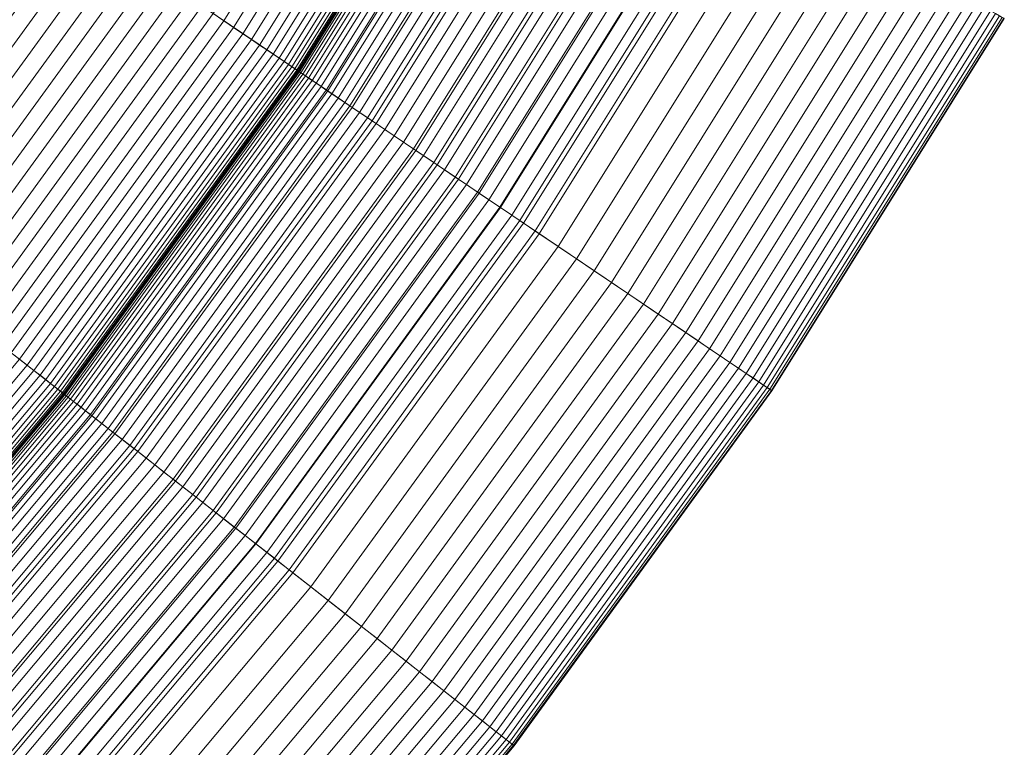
# Model space of a CAD drawing. Header units: millimetres. Extents: x -219 to 220, y -220 to 220.
# Tile 23 of 146: x 156 to 191, y -136 to -110. Entities that reach past the tile are written whole.
import ezdxf

# ---------------------------------------------------------------- set-up
doc = ezdxf.new("R2010")
doc.units = ezdxf.units.MM
doc.layers.add('LUCIDO_1', color=1, linetype='Continuous', lineweight=20, true_color=0xff0000)
doc.layers.add('Nessuna', color=7, linetype='Continuous', lineweight=9)

# ---------------------------------------------------------------- blocks, each defined once
blk = doc.blocks.new('Group-1')
at = {"layer": 'Nessuna', "color": 7, "linetype": 'Continuous', "lineweight": 9, "transparency": 33554687}
for points in [[(174.673, -100.662, -79.962), (167.229, -112.574, -79.962), (42.756, -28.616, -89.301), (44.646, -25.591, -89.301)], [(167.229, -112.574, -79.962), (158.973, -123.938, -79.962), (40.66, -31.501, -89.301), (42.756, -28.616, -89.301)], [(158.973, -123.938, -79.962), (149.944, -134.698, -79.962), (38.367, -34.234, -89.301), (40.66, -31.501, -89.301)], [(170.482, -98.243, -55.65), (163.218, -109.868, -55.65), (163.588, -110.118, -55.102), (170.869, -98.466, -55.102)], [(170.869, -98.466, -55.102), (163.588, -110.118, -55.102), (163.936, -110.353, -54.533), (171.233, -98.676, -54.533)], [(171.233, -98.676, -54.533), (163.936, -110.353, -54.533), (164.262, -110.573, -53.945), (171.573, -98.873, -53.945)], [(171.573, -98.873, -53.945), (164.262, -110.573, -53.945), (164.565, -110.777, -53.339), (171.889, -99.055, -53.339)], [(171.889, -99.055, -53.339), (164.565, -110.777, -53.339), (164.843, -110.965, -52.717), (172.18, -99.223, -52.717)], [(172.18, -99.223, -52.717), (164.843, -110.965, -52.717), (165.097, -111.136, -52.08), (172.445, -99.376, -52.08)], [(172.445, -99.376, -52.08), (165.097, -111.136, -52.08), (165.326, -111.29, -51.429), (172.684, -99.514, -51.429)], [(172.684, -99.514, -51.429), (165.326, -111.29, -51.429), (165.529, -111.427, -50.765), (172.896, -99.636, -50.765)], [(172.896, -99.636, -50.765), (165.529, -111.427, -50.765), (165.706, -111.546, -50.091), (173.081, -99.743, -50.091)], [(173.081, -99.743, -50.091), (165.706, -111.546, -50.091), (165.856, -111.648, -49.408), (173.238, -99.834, -49.408)], [(173.238, -99.834, -49.408), (165.856, -111.648, -49.408), (165.979, -111.731, -48.716), (173.367, -99.908, -48.716)], [(173.367, -99.908, -48.716), (165.979, -111.731, -48.716), (166.076, -111.796, -48.019), (173.468, -99.966, -48.019)], [(173.468, -99.966, -48.019), (166.076, -111.796, -48.019), (166.145, -111.842, -47.317), (173.54, -100.008, -47.317)], [(173.54, -100.008, -47.317), (166.145, -111.842, -47.317), (166.186, -111.87, -46.611), (173.583, -100.033, -46.611)], [(173.583, -100.033, -46.611), (166.186, -111.87, -46.611), (166.2, -111.88, -45.904), (173.597, -100.041, -45.904)], [(173.597, -100.041, -10), (166.2, -111.88, -10), (166.21, -111.886, -9.509), (173.608, -100.047, -9.509)], [(173.597, -100.041, -45.904), (166.2, -111.88, -45.904), (166.2, -111.88, -10), (173.597, -100.041, -10)], [(173.608, -100.047, -9.509), (166.21, -111.886, -9.509), (166.24, -111.907, -9.02), (173.639, -100.065, -9.02)], [(173.639, -100.065, -9.02), (166.24, -111.907, -9.02), (166.29, -111.94, -8.533), (173.691, -100.095, -8.533)], [(173.691, -100.095, -8.533), (166.29, -111.94, -8.533), (166.359, -111.987, -8.049), (173.764, -100.137, -8.049)], [(173.764, -100.137, -8.049), (166.359, -111.987, -8.049), (166.448, -112.047, -7.57), (173.857, -100.191, -7.57)], [(173.857, -100.191, -7.57), (166.448, -112.047, -7.57), (166.557, -112.12, -7.097), (173.97, -100.256, -7.097)], [(173.97, -100.256, -7.097), (166.557, -112.12, -7.097), (166.684, -112.207, -6.631), (174.104, -100.333, -6.631)], [(174.104, -100.333, -6.631), (166.684, -112.207, -6.631), (166.831, -112.305, -6.173), (174.257, -100.422, -6.173)], [(174.257, -100.422, -6.173), (166.831, -112.305, -6.173), (166.996, -112.417, -5.724), (174.429, -100.521, -5.724)], [(174.429, -100.521, -5.724), (166.996, -112.417, -5.724), (167.179, -112.54, -5.286), (174.62, -100.632, -5.286)], [(174.62, -100.632, -5.286), (167.179, -112.54, -5.286), (167.379, -112.675, -4.859), (174.83, -100.752, -4.859)], [(175.486, -101.132, -79.881), (168.008, -113.099, -79.881), (167.229, -112.574, -79.962), (174.673, -100.662, -79.962)], [(174.83, -100.752, -4.859), (167.379, -112.675, -4.859), (167.597, -112.822, -4.444), (175.057, -100.884, -4.444)], [(175.057, -100.884, -4.444), (167.597, -112.822, -4.444), (167.831, -112.98, -4.043), (175.302, -101.025, -4.043)], [(175.302, -101.025, -4.043), (167.831, -112.98, -4.043), (168.082, -113.149, -3.656), (175.563, -101.176, -3.656)], [(176.296, -101.599, -79.756), (168.783, -113.622, -79.756), (168.008, -113.099, -79.881), (175.486, -101.132, -79.881)], [(175.563, -101.176, -3.656), (168.082, -113.149, -3.656), (168.347, -113.328, -3.284), (175.841, -101.336, -3.284)], [(175.841, -101.336, -3.284), (168.347, -113.328, -3.284), (168.628, -113.518, -2.929), (176.134, -101.506, -2.929)], [(176.134, -101.506, -2.929), (168.628, -113.518, -2.929), (168.923, -113.716, -2.59), (176.442, -101.683, -2.59)], [(177.099, -102.063, -79.587), (169.552, -114.141, -79.587), (168.783, -113.622, -79.756), (176.296, -101.599, -79.756)], [(176.442, -101.683, -2.59), (168.923, -113.716, -2.59), (169.231, -113.924, -2.27), (176.764, -101.869, -2.27)], [(176.764, -101.869, -2.27), (169.231, -113.924, -2.27), (169.552, -114.141, -1.968), (177.099, -102.063, -1.968)], [(177.099, -102.063, -1.968), (169.552, -114.141, -1.968), (169.884, -114.365, -1.685), (177.446, -102.263, -1.685)], [(177.894, -102.522, -79.375), (170.313, -114.654, -79.375), (169.552, -114.141, -79.587), (177.099, -102.063, -79.587)], [(177.446, -102.263, -1.685), (169.884, -114.365, -1.685), (170.228, -114.597, -1.423), (177.805, -102.471, -1.423)], [(177.805, -102.471, -1.423), (170.228, -114.597, -1.423), (170.582, -114.836, -1.181), (178.175, -102.684, -1.181)], [(178.68, -102.976, -79.12), (171.066, -115.162, -79.12), (170.313, -114.654, -79.375), (177.894, -102.522, -79.375)], [(178.175, -102.684, -1.181), (170.582, -114.836, -1.181), (170.946, -115.081, -0.96), (178.555, -102.903, -0.96)], [(178.555, -102.903, -0.96), (170.946, -115.081, -0.96), (171.318, -115.332, -0.761), (178.944, -103.128, -0.761)], [(179.455, -103.423, -78.822), (171.807, -115.662, -78.822), (171.066, -115.162, -79.12), (178.68, -102.976, -79.12)], [(178.944, -103.128, -0.761), (171.318, -115.332, -0.761), (171.697, -115.588, -0.585), (179.34, -103.357, -0.585)], [(179.34, -103.357, -0.585), (171.697, -115.588, -0.585), (172.084, -115.848, -0.431), (179.744, -103.59, -0.431)], [(180.217, -103.863, -78.482), (172.537, -116.154, -78.482), (171.807, -115.662, -78.822), (179.455, -103.423, -78.822)], [(179.744, -103.59, -0.431), (172.084, -115.848, -0.431), (172.476, -116.113, -0.3), (180.153, -103.826, -0.3)], [(180.153, -103.826, -0.3), (172.476, -116.113, -0.3), (172.873, -116.381, -0.192), (180.568, -104.066, -0.192)], [(180.964, -104.294, -78.101), (173.252, -116.636, -78.101), (172.537, -116.154, -78.482), (180.217, -103.863, -78.482)], [(180.568, -104.066, -0.192), (172.873, -116.381, -0.192), (173.274, -116.651, -0.108), (180.987, -104.307, -0.108)], [(181.694, -104.716, -77.68), (173.951, -117.108, -77.68), (173.252, -116.636, -78.101), (180.964, -104.294, -78.101)], [(180.987, -104.307, -0.108), (173.274, -116.651, -0.108), (173.678, -116.924, -0.048), (181.409, -104.551, -0.048)], [(181.409, -104.551, -0.048), (173.678, -116.924, -0.048), (174.083, -117.197, -0.012), (181.833, -104.796, -0.012)], [(182.407, -105.127, -77.22), (174.633, -117.568, -77.22), (173.951, -117.108, -77.68), (181.694, -104.716, -77.68)], [(181.833, -104.796, -0.012), (174.083, -117.197, -0.012), (174.49, -117.472), (182.258, -105.041)], [(182.258, -105.041), (174.49, -117.472), (182.781, -123.064), (190.918, -110.041)], [(183.1, -105.527, -76.721), (175.297, -118.016, -76.721), (174.633, -117.568, -77.22), (182.407, -105.127, -77.22)], [(156.278, -105.187, -60.595), (148.564, -115.805, -60.595), (149.107, -116.23, -60.435), (156.849, -105.573, -60.435)], [(156.849, -105.573, -60.435), (149.107, -116.23, -60.435), (149.643, -116.649, -60.244), (157.414, -105.953, -60.244)], [(183.772, -105.915, -76.186), (175.94, -118.449, -76.186), (175.297, -118.016, -76.721), (183.1, -105.527, -76.721)], [(157.414, -105.953, -60.244), (149.643, -116.649, -60.244), (150.172, -117.062, -60.02), (157.97, -106.329, -60.02)], [(184.421, -106.29, -75.614), (176.561, -118.869, -75.614), (175.94, -118.449, -76.186), (183.772, -105.915, -76.186)], [(157.97, -106.329, -60.02), (150.172, -117.062, -60.02), (150.692, -117.468, -59.766), (158.517, -106.697, -59.766)], [(185.046, -106.651, -75.008), (177.16, -119.272, -75.008), (176.561, -118.869, -75.614), (184.421, -106.29, -75.614)], [(158.517, -106.697, -59.766), (150.692, -117.468, -59.766), (151.201, -117.866, -59.48), (159.053, -107.059, -59.48)], [(185.646, -106.998, -74.368), (177.734, -119.66, -74.368), (177.16, -119.272, -75.008), (185.046, -106.651, -75.008)], [(159.053, -107.059, -59.48), (151.201, -117.866, -59.48), (151.7, -118.256, -59.164), (159.578, -107.413, -59.164)], [(186.219, -107.328, -73.696), (178.283, -120.03, -73.696), (177.734, -119.66, -74.368), (185.646, -106.998, -74.368)], [(159.578, -107.413, -59.164), (151.7, -118.256, -59.164), (152.186, -118.636, -58.819), (160.089, -107.758, -58.819)], [(186.764, -107.643, -72.994), (178.804, -120.382, -72.994), (178.283, -120.03, -73.696), (186.219, -107.328, -73.696)], [(160.089, -107.758, -58.819), (152.186, -118.636, -58.819), (152.659, -119.005, -58.445), (160.587, -108.094, -58.445)], [(187.28, -107.941, -72.263), (179.298, -120.715, -72.263), (178.804, -120.382, -72.994), (186.764, -107.643, -72.994)], [(160.587, -108.094, -58.445), (152.659, -119.005, -58.445), (153.118, -119.363, -58.043), (161.069, -108.419, -58.043)], [(187.765, -108.221, -71.505), (179.763, -121.028, -71.505), (179.298, -120.715, -72.263), (187.28, -107.941, -72.263)], [(188.219, -108.483, -70.721), (180.197, -121.321, -70.721), (179.763, -121.028, -71.505), (187.765, -108.221, -71.505)], [(161.069, -108.419, -58.043), (153.118, -119.363, -58.043), (153.561, -119.71, -57.615), (161.535, -108.734, -57.615)], [(188.64, -108.726, -69.914), (180.6, -121.593, -69.914), (180.197, -121.321, -70.721), (188.219, -108.483, -70.721)], [(161.535, -108.734, -57.615), (153.561, -119.71, -57.615), (153.988, -120.043, -57.16), (161.984, -109.036, -57.16)], [(189.028, -108.95, -69.084), (180.972, -121.843, -69.084), (180.6, -121.593, -69.914), (188.64, -108.726, -69.914)], [(161.984, -109.036, -57.16), (153.988, -120.043, -57.16), (154.397, -120.363, -56.68), (162.415, -109.327, -56.68)], [(189.382, -109.154, -68.234), (181.31, -122.072, -68.234), (180.972, -121.843, -69.084), (189.028, -108.95, -69.084)], [(189.7, -109.338, -67.366), (181.615, -122.277, -67.366), (181.31, -122.072, -68.234), (189.382, -109.154, -68.234)], [(162.415, -109.327, -56.68), (154.397, -120.363, -56.68), (154.788, -120.668, -56.176), (162.826, -109.604, -56.176)], [(162.826, -109.604, -56.176), (154.788, -120.668, -56.176), (155.16, -120.959, -55.65), (163.218, -109.868, -55.65)], [(189.983, -109.501, -66.481), (181.886, -122.46, -66.481), (181.615, -122.277, -67.366), (189.7, -109.338, -67.366)], [(190.23, -109.644, -65.583), (182.122, -122.619, -65.583), (181.886, -122.46, -66.481), (189.983, -109.501, -66.481)], [(163.218, -109.868, -55.65), (155.16, -120.959, -55.65), (155.512, -121.234, -55.102), (163.588, -110.118, -55.102)], [(190.439, -109.765, -64.671), (182.322, -122.754, -64.671), (182.122, -122.619, -65.583), (190.23, -109.644, -65.583)], [(190.611, -109.864, -63.75), (182.487, -122.865, -63.75), (182.322, -122.754, -64.671), (190.439, -109.765, -64.671)], [(190.745, -109.941, -62.82), (182.615, -122.952, -62.82), (182.487, -122.865, -63.75), (190.611, -109.864, -63.75)], [(190.841, -109.997, -61.883), (182.707, -123.014, -61.883), (182.615, -122.952, -62.82), (190.745, -109.941, -62.82)], [(163.588, -110.118, -55.102), (155.512, -121.234, -55.102), (155.843, -121.493, -54.533), (163.936, -110.353, -54.533)], [(190.899, -110.03, -60.943), (182.762, -123.051, -60.943), (182.707, -123.014, -61.883), (190.841, -109.997, -61.883)], [(190.918, -110.041, -60), (182.781, -123.064, -60), (182.762, -123.051, -60.943), (190.899, -110.03, -60.943)], [(190.918, -110.041), (182.781, -123.064), (182.781, -123.064, -60), (190.918, -110.041, -60)], [(163.936, -110.353, -54.533), (155.843, -121.493, -54.533), (156.153, -121.734, -53.945), (164.262, -110.573, -53.945)], [(164.262, -110.573, -53.945), (156.153, -121.734, -53.945), (156.44, -121.959, -53.339), (164.565, -110.777, -53.339)], [(164.565, -110.777, -53.339), (156.44, -121.959, -53.339), (156.705, -122.166, -52.717), (164.843, -110.965, -52.717)], [(164.843, -110.965, -52.717), (156.705, -122.166, -52.717), (156.946, -122.354, -52.08), (165.097, -111.136, -52.08)], [(165.097, -111.136, -52.08), (156.946, -122.354, -52.08), (157.164, -122.524, -51.429), (165.326, -111.29, -51.429)], [(165.326, -111.29, -51.429), (157.164, -122.524, -51.429), (157.357, -122.675, -50.765), (165.529, -111.427, -50.765)], [(165.529, -111.427, -50.765), (157.357, -122.675, -50.765), (157.525, -122.806, -50.091), (165.706, -111.546, -50.091)], [(165.706, -111.546, -50.091), (157.525, -122.806, -50.091), (157.668, -122.918, -49.408), (165.856, -111.648, -49.408)], [(165.856, -111.648, -49.408), (157.668, -122.918, -49.408), (157.785, -123.01, -48.716), (165.979, -111.731, -48.716)], [(165.979, -111.731, -48.716), (157.785, -123.01, -48.716), (157.876, -123.081, -48.019), (166.076, -111.796, -48.019)], [(166.076, -111.796, -48.019), (157.876, -123.081, -48.019), (157.942, -123.132, -47.317), (166.145, -111.842, -47.317)], [(166.145, -111.842, -47.317), (157.942, -123.132, -47.317), (157.981, -123.163, -46.611), (166.186, -111.87, -46.611)], [(166.186, -111.87, -46.611), (157.981, -123.163, -46.611), (157.994, -123.173, -45.904), (166.2, -111.88, -45.904)], [(166.2, -111.88, -10), (157.994, -123.173, -10), (158.004, -123.181, -9.509), (166.21, -111.886, -9.509)], [(166.2, -111.88, -45.904), (157.994, -123.173, -45.904), (157.994, -123.173, -10), (166.2, -111.88, -10)], [(166.21, -111.886, -9.509), (158.004, -123.181, -9.509), (158.032, -123.203, -9.02), (166.24, -111.907, -9.02)], [(166.24, -111.907, -9.02), (158.032, -123.203, -9.02), (158.08, -123.24, -8.533), (166.29, -111.94, -8.533)], [(166.29, -111.94, -8.533), (158.08, -123.24, -8.533), (158.146, -123.292, -8.049), (166.359, -111.987, -8.049)], [(166.359, -111.987, -8.049), (158.146, -123.292, -8.049), (158.231, -123.358, -7.57), (166.448, -112.047, -7.57)], [(166.448, -112.047, -7.57), (158.231, -123.358, -7.57), (158.334, -123.439, -7.097), (166.557, -112.12, -7.097)], [(166.557, -112.12, -7.097), (158.334, -123.439, -7.097), (158.455, -123.533, -6.631), (166.684, -112.207, -6.631)], [(166.684, -112.207, -6.631), (158.455, -123.533, -6.631), (158.594, -123.642, -6.173), (166.831, -112.305, -6.173)], [(166.831, -112.305, -6.173), (158.594, -123.642, -6.173), (158.751, -123.765, -5.724), (166.996, -112.417, -5.724)], [(166.996, -112.417, -5.724), (158.751, -123.765, -5.724), (158.925, -123.9, -5.286), (167.179, -112.54, -5.286)], [(167.179, -112.54, -5.286), (158.925, -123.9, -5.286), (159.116, -124.049, -4.859), (167.379, -112.675, -4.859)], [(168.008, -113.099, -79.881), (159.713, -124.516, -79.881), (158.973, -123.938, -79.962), (167.229, -112.574, -79.962)], [(167.379, -112.675, -4.859), (159.116, -124.049, -4.859), (159.323, -124.211, -4.444), (167.597, -112.822, -4.444)], [(167.597, -112.822, -4.444), (159.323, -124.211, -4.444), (159.545, -124.385, -4.043), (167.831, -112.98, -4.043)], [(167.831, -112.98, -4.043), (159.545, -124.385, -4.043), (159.783, -124.571, -3.656), (168.082, -113.149, -3.656)], [(168.783, -113.622, -79.756), (160.45, -125.092, -79.756), (159.713, -124.516, -79.881), (168.008, -113.099, -79.881)], [(168.082, -113.149, -3.656), (159.783, -124.571, -3.656), (160.036, -124.768, -3.284), (168.347, -113.328, -3.284)], [(168.347, -113.328, -3.284), (160.036, -124.768, -3.284), (160.303, -124.977, -2.929), (168.628, -113.518, -2.929)], [(168.628, -113.518, -2.929), (160.303, -124.977, -2.929), (160.583, -125.195, -2.59), (168.923, -113.716, -2.59)], [(169.552, -114.141, -79.587), (161.181, -125.663, -79.587), (160.45, -125.092, -79.756), (168.783, -113.622, -79.756)], [(168.923, -113.716, -2.59), (160.583, -125.195, -2.59), (160.875, -125.424, -2.27), (169.231, -113.924, -2.27)], [(169.231, -113.924, -2.27), (160.875, -125.424, -2.27), (161.18, -125.663, -1.968), (169.552, -114.141, -1.968)], [(169.552, -114.141, -1.968), (161.18, -125.663, -1.968), (161.497, -125.91, -1.685), (169.884, -114.365, -1.685)], [(170.313, -114.654, -79.375), (161.904, -126.228, -79.375), (161.181, -125.663, -79.587), (169.552, -114.141, -79.587)], [(169.884, -114.365, -1.685), (161.497, -125.91, -1.685), (161.823, -126.165, -1.423), (170.228, -114.597, -1.423)], [(170.228, -114.597, -1.423), (161.823, -126.165, -1.423), (162.16, -126.428, -1.181), (170.582, -114.836, -1.181)], [(171.066, -115.162, -79.12), (162.62, -126.787, -79.12), (161.904, -126.228, -79.375), (170.313, -114.654, -79.375)], [(170.582, -114.836, -1.181), (162.16, -126.428, -1.181), (162.505, -126.698, -0.96), (170.946, -115.081, -0.96)], [(170.946, -115.081, -0.96), (162.505, -126.698, -0.96), (162.859, -126.974, -0.761), (171.318, -115.332, -0.761)], [(171.807, -115.662, -78.822), (163.325, -127.338, -78.822), (162.62, -126.787, -79.12), (171.066, -115.162, -79.12)], [(171.318, -115.332, -0.761), (162.859, -126.974, -0.761), (163.22, -127.256, -0.585), (171.697, -115.588, -0.585)], [(171.697, -115.588, -0.585), (163.22, -127.256, -0.585), (163.587, -127.543, -0.431), (172.084, -115.848, -0.431)], [(172.537, -116.154, -78.482), (164.018, -127.879, -78.482), (163.325, -127.338, -78.822), (171.807, -115.662, -78.822)], [(172.084, -115.848, -0.431), (163.587, -127.543, -0.431), (163.96, -127.834, -0.3), (172.476, -116.113, -0.3)], [(172.476, -116.113, -0.3), (163.96, -127.834, -0.3), (164.337, -128.129, -0.192), (172.873, -116.381, -0.192)], [(173.252, -116.636, -78.101), (164.697, -128.41, -78.101), (164.018, -127.879, -78.482), (172.537, -116.154, -78.482)], [(172.873, -116.381, -0.192), (164.337, -128.129, -0.192), (164.718, -128.427, -0.108), (173.274, -116.651, -0.108)], [(173.951, -117.108, -77.68), (165.362, -128.93, -77.68), (164.697, -128.41, -78.101), (173.252, -116.636, -78.101)], [(173.274, -116.651, -0.108), (164.718, -128.427, -0.108), (165.102, -128.727, -0.048), (173.678, -116.924, -0.048)], [(173.678, -116.924, -0.048), (165.102, -128.727, -0.048), (165.488, -129.028, -0.012), (174.083, -117.197, -0.012)], [(174.633, -117.568, -77.22), (166.01, -129.436, -77.22), (165.362, -128.93, -77.68), (173.951, -117.108, -77.68)], [(174.083, -117.197, -0.012), (165.488, -129.028, -0.012), (165.875, -129.33), (174.49, -117.472)], [(174.49, -117.472), (165.875, -129.33), (173.755, -135.487), (182.781, -123.064)], [(175.297, -118.016, -76.721), (166.641, -129.929, -76.721), (166.01, -129.436, -77.22), (174.633, -117.568, -77.22)], [(175.94, -118.449, -76.186), (167.252, -130.407, -76.186), (166.641, -129.929, -76.721), (175.297, -118.016, -76.721)], [(176.561, -118.869, -75.614), (167.843, -130.868, -75.614), (167.252, -130.407, -76.186), (175.94, -118.449, -76.186)], [(177.16, -119.272, -75.008), (168.412, -131.313, -75.008), (167.843, -130.868, -75.614), (176.561, -118.869, -75.614)], [(177.734, -119.66, -74.368), (168.958, -131.739, -74.368), (168.412, -131.313, -75.008), (177.16, -119.272, -75.008)], [(178.283, -120.03, -73.696), (169.479, -132.146, -73.696), (168.958, -131.739, -74.368), (177.734, -119.66, -74.368)], [(178.804, -120.382, -72.994), (169.975, -132.534, -72.994), (169.479, -132.146, -73.696), (178.283, -120.03, -73.696)], [(179.298, -120.715, -72.263), (170.444, -132.9, -72.263), (169.975, -132.534, -72.994), (178.804, -120.382, -72.994)], [(179.763, -121.028, -71.505), (170.886, -133.245, -71.505), (170.444, -132.9, -72.263), (179.298, -120.715, -72.263)], [(180.197, -121.321, -70.721), (171.299, -133.568, -70.721), (170.886, -133.245, -71.505), (179.763, -121.028, -71.505)], [(180.6, -121.593, -69.914), (171.682, -133.868, -69.914), (171.299, -133.568, -70.721), (180.197, -121.321, -70.721)], [(180.972, -121.843, -69.084), (172.035, -134.143, -69.084), (171.682, -133.868, -69.914), (180.6, -121.593, -69.914)], [(156.44, -121.959, -53.339), (147.556, -132.547, -53.339), (147.805, -132.772, -52.717), (156.705, -122.166, -52.717)], [(181.31, -122.072, -68.234), (172.357, -134.395, -68.234), (172.035, -134.143, -69.084), (180.972, -121.843, -69.084)], [(156.705, -122.166, -52.717), (147.805, -132.772, -52.717), (148.033, -132.977, -52.08), (156.946, -122.354, -52.08)], [(156.946, -122.354, -52.08), (148.033, -132.977, -52.08), (148.238, -133.162, -51.429), (157.164, -122.524, -51.429)], [(181.615, -122.277, -67.366), (172.647, -134.621, -67.366), (172.357, -134.395, -68.234), (181.31, -122.072, -68.234)], [(181.886, -122.46, -66.481), (172.904, -134.822, -66.481), (172.647, -134.621, -67.366), (181.615, -122.277, -67.366)], [(157.164, -122.524, -51.429), (148.238, -133.162, -51.429), (148.42, -133.326, -50.765), (157.357, -122.675, -50.765)], [(157.357, -122.675, -50.765), (148.42, -133.326, -50.765), (148.578, -133.468, -50.091), (157.525, -122.806, -50.091)], [(182.122, -122.619, -65.583), (173.128, -134.997, -65.583), (172.904, -134.822, -66.481), (181.886, -122.46, -66.481)], [(182.322, -122.754, -64.671), (173.319, -135.146, -64.671), (173.128, -134.997, -65.583), (182.122, -122.619, -65.583)], [(157.525, -122.806, -50.091), (148.578, -133.468, -50.091), (148.713, -133.59, -49.408), (157.668, -122.918, -49.408)], [(157.668, -122.918, -49.408), (148.713, -133.59, -49.408), (148.824, -133.689, -48.716), (157.785, -123.01, -48.716)], [(157.785, -123.01, -48.716), (148.824, -133.689, -48.716), (148.91, -133.767, -48.019), (157.876, -123.081, -48.019)], [(182.487, -122.865, -63.75), (173.475, -135.268, -63.75), (173.319, -135.146, -64.671), (182.322, -122.754, -64.671)], [(182.615, -122.952, -62.82), (173.597, -135.364, -62.82), (173.475, -135.268, -63.75), (182.487, -122.865, -63.75)], [(182.707, -123.014, -61.883), (173.685, -135.432, -61.883), (173.597, -135.364, -62.82), (182.615, -122.952, -62.82)], [(182.762, -123.051, -60.943), (173.737, -135.473, -60.943), (173.685, -135.432, -61.883), (182.707, -123.014, -61.883)], [(182.781, -123.064, -60), (173.755, -135.487, -60), (173.737, -135.473, -60.943), (182.762, -123.051, -60.943)], [(157.876, -123.081, -48.019), (148.91, -133.767, -48.019), (148.972, -133.823, -47.317), (157.942, -123.132, -47.317)], [(157.942, -123.132, -47.317), (148.972, -133.823, -47.317), (149.009, -133.856, -46.611), (157.981, -123.163, -46.611)], [(157.981, -123.163, -46.611), (149.009, -133.856, -46.611), (149.021, -133.867, -45.904), (157.994, -123.173, -45.904)], [(157.994, -123.173, -10), (149.021, -133.867, -10), (149.03, -133.875, -9.509), (158.004, -123.181, -9.509)], [(157.994, -123.173, -45.904), (149.021, -133.867, -45.904), (149.021, -133.867, -10), (157.994, -123.173, -10)], [(158.004, -123.181, -9.509), (149.03, -133.875, -9.509), (149.057, -133.899, -9.02), (158.032, -123.203, -9.02)], [(158.032, -123.203, -9.02), (149.057, -133.899, -9.02), (149.102, -133.94, -8.533), (158.08, -123.24, -8.533)], [(158.08, -123.24, -8.533), (149.102, -133.94, -8.533), (149.164, -133.996, -8.049), (158.146, -123.292, -8.049)], [(158.146, -123.292, -8.049), (149.164, -133.996, -8.049), (149.244, -134.068, -7.57), (158.231, -123.358, -7.57)], [(158.231, -123.358, -7.57), (149.244, -134.068, -7.57), (149.341, -134.155, -7.097), (158.334, -123.439, -7.097)], [(182.781, -123.064), (173.755, -135.487), (173.755, -135.487, -60), (182.781, -123.064, -60)], [(158.334, -123.439, -7.097), (149.341, -134.155, -7.097), (149.456, -134.258, -6.631), (158.455, -123.533, -6.631)], [(158.455, -123.533, -6.631), (149.456, -134.258, -6.631), (149.587, -134.377, -6.173), (158.594, -123.642, -6.173)], [(158.594, -123.642, -6.173), (149.587, -134.377, -6.173), (149.735, -134.51, -5.724), (158.751, -123.765, -5.724)], [(158.751, -123.765, -5.724), (149.735, -134.51, -5.724), (149.899, -134.657, -5.286), (158.925, -123.9, -5.286)], [(158.925, -123.9, -5.286), (149.899, -134.657, -5.286), (150.079, -134.819, -4.859), (159.116, -124.049, -4.859)], [(159.713, -124.516, -79.881), (150.642, -135.327, -79.881), (149.944, -134.698, -79.962), (158.973, -123.938, -79.962)], [(159.116, -124.049, -4.859), (150.079, -134.819, -4.859), (150.274, -134.995, -4.444), (159.323, -124.211, -4.444)], [(159.323, -124.211, -4.444), (150.274, -134.995, -4.444), (150.484, -135.184, -4.043), (159.545, -124.385, -4.043)], [(159.545, -124.385, -4.043), (150.484, -135.184, -4.043), (150.708, -135.386, -3.656), (159.783, -124.571, -3.656)], [(160.45, -125.092, -79.756), (151.337, -135.952, -79.756), (150.642, -135.327, -79.881), (159.713, -124.516, -79.881)], [(159.783, -124.571, -3.656), (150.708, -135.386, -3.656), (150.946, -135.601, -3.284), (160.036, -124.768, -3.284)], [(160.036, -124.768, -3.284), (150.946, -135.601, -3.284), (151.198, -135.827, -2.929), (160.303, -124.977, -2.929)], [(160.303, -124.977, -2.929), (151.198, -135.827, -2.929), (151.462, -136.065, -2.59), (160.583, -125.195, -2.59)], [(161.181, -125.663, -79.587), (152.026, -136.573, -79.587), (151.337, -135.952, -79.756), (160.45, -125.092, -79.756)], [(160.583, -125.195, -2.59), (151.462, -136.065, -2.59), (151.738, -136.314, -2.27), (160.875, -125.424, -2.27)], [(160.875, -125.424, -2.27), (151.738, -136.314, -2.27), (152.026, -136.573, -1.968), (161.18, -125.663, -1.968)], [(161.18, -125.663, -1.968), (152.026, -136.573, -1.968), (152.324, -136.841, -1.685), (161.497, -125.91, -1.685)], [(161.904, -126.228, -79.375), (152.709, -137.187, -79.375), (152.026, -136.573, -79.587), (161.181, -125.663, -79.587)], [(161.497, -125.91, -1.685), (152.324, -136.841, -1.685), (152.632, -137.119, -1.423), (161.823, -126.165, -1.423)], [(161.823, -126.165, -1.423), (152.632, -137.119, -1.423), (152.95, -137.404, -1.181), (162.16, -126.428, -1.181)], [(162.62, -126.787, -79.12), (153.383, -137.795, -79.12), (152.709, -137.187, -79.375), (161.904, -126.228, -79.375)], [(162.16, -126.428, -1.181), (152.95, -137.404, -1.181), (153.275, -137.698, -0.96), (162.505, -126.698, -0.96)], [(162.505, -126.698, -0.96), (153.275, -137.698, -0.96), (153.609, -137.998, -0.761), (162.859, -126.974, -0.761)], [(163.325, -127.338, -78.822), (154.048, -138.393, -78.822), (153.383, -137.795, -79.12), (162.62, -126.787, -79.12)], [(162.859, -126.974, -0.761), (153.609, -137.998, -0.761), (153.949, -138.304, -0.585), (163.22, -127.256, -0.585)], [(163.22, -127.256, -0.585), (153.949, -138.304, -0.585), (154.296, -138.616, -0.431), (163.587, -127.543, -0.431)], [(164.018, -127.879, -78.482), (154.701, -138.982, -78.482), (154.048, -138.393, -78.822), (163.325, -127.338, -78.822)], [(163.587, -127.543, -0.431), (154.296, -138.616, -0.431), (154.647, -138.933, -0.3), (163.96, -127.834, -0.3)], [(163.96, -127.834, -0.3), (154.647, -138.933, -0.3), (155.003, -139.253, -0.192), (164.337, -128.129, -0.192)], [(164.697, -128.41, -78.101), (155.342, -139.559, -78.101), (154.701, -138.982, -78.482), (164.018, -127.879, -78.482)], [(164.337, -128.129, -0.192), (155.003, -139.253, -0.192), (155.362, -139.577, -0.108), (164.718, -128.427, -0.108)], [(165.362, -128.93, -77.68), (155.969, -140.123, -77.68), (155.342, -139.559, -78.101), (164.697, -128.41, -78.101)], [(164.718, -128.427, -0.108), (155.362, -139.577, -0.108), (155.724, -139.903, -0.048), (165.102, -128.727, -0.048)], [(165.102, -128.727, -0.048), (155.724, -139.903, -0.048), (156.088, -140.23, -0.012), (165.488, -129.028, -0.012)], [(166.01, -129.436, -77.22), (156.581, -140.674, -77.22), (155.969, -140.123, -77.68), (165.362, -128.93, -77.68)], [(165.488, -129.028, -0.012), (156.088, -140.23, -0.012), (156.453, -140.559), (165.875, -129.33)], [(165.875, -129.33), (156.453, -140.559), (163.884, -147.25), (173.755, -135.487)], [(166.641, -129.929, -76.721), (157.176, -141.209, -76.721), (156.581, -140.674, -77.22), (166.01, -129.436, -77.22)], [(167.252, -130.407, -76.186), (157.752, -141.729, -76.186), (157.176, -141.209, -76.721), (166.641, -129.929, -76.721)], [(167.843, -130.868, -75.614), (158.309, -142.23, -75.614), (157.752, -141.729, -76.186), (167.252, -130.407, -76.186)], [(168.412, -131.313, -75.008), (158.846, -142.713, -75.008), (158.309, -142.23, -75.614), (167.843, -130.868, -75.614)], [(168.958, -131.739, -74.368), (159.361, -143.177, -74.368), (158.846, -142.713, -75.008), (168.412, -131.313, -75.008)], [(169.479, -132.146, -73.696), (159.852, -143.619, -73.696), (159.361, -143.177, -74.368), (168.958, -131.739, -74.368)], [(169.975, -132.534, -72.994), (160.32, -144.041, -72.994), (159.852, -143.619, -73.696), (169.479, -132.146, -73.696)], [(170.444, -132.9, -72.263), (160.762, -144.439, -72.263), (160.32, -144.041, -72.994), (169.975, -132.534, -72.994)], [(170.886, -133.245, -71.505), (161.179, -144.814, -71.505), (160.762, -144.439, -72.263), (170.444, -132.9, -72.263)], [(171.299, -133.568, -70.721), (161.568, -145.165, -70.721), (161.179, -144.814, -71.505), (170.886, -133.245, -71.505)], [(171.682, -133.868, -69.914), (161.93, -145.49, -69.914), (161.568, -145.165, -70.721), (171.299, -133.568, -70.721)], [(172.035, -134.143, -69.084), (162.263, -145.79, -69.084), (161.93, -145.49, -69.914), (171.682, -133.868, -69.914)], [(172.357, -134.395, -68.234), (162.566, -146.063, -68.234), (162.263, -145.79, -69.084), (172.035, -134.143, -69.084)], [(172.647, -134.621, -67.366), (162.839, -146.309, -67.366), (162.566, -146.063, -68.234), (172.357, -134.395, -68.234)], [(172.904, -134.822, -66.481), (163.082, -146.528, -66.481), (162.839, -146.309, -67.366), (172.647, -134.621, -67.366)], [(173.128, -134.997, -65.583), (163.293, -146.718, -65.583), (163.082, -146.528, -66.481), (172.904, -134.822, -66.481)], [(173.319, -135.146, -64.671), (163.473, -146.88, -64.671), (163.293, -146.718, -65.583), (173.128, -134.997, -65.583)], [(173.475, -135.268, -63.75), (163.621, -147.013, -63.75), (163.473, -146.88, -64.671), (173.319, -135.146, -64.671)], [(173.597, -135.364, -62.82), (163.736, -147.116, -62.82), (163.621, -147.013, -63.75), (173.475, -135.268, -63.75)], [(173.685, -135.432, -61.883), (163.818, -147.19, -61.883), (163.736, -147.116, -62.82), (173.597, -135.364, -62.82)], [(173.737, -135.473, -60.943), (163.868, -147.235, -60.943), (163.818, -147.19, -61.883), (173.685, -135.432, -61.883)], [(173.755, -135.487, -60), (163.884, -147.25, -60), (163.868, -147.235, -60.943), (173.737, -135.473, -60.943)], [(173.755, -135.487), (163.884, -147.25), (163.884, -147.25, -60), (173.755, -135.487, -60)]]:
    blk.add_3dface(points, dxfattribs=at)

msp = doc.modelspace()

# ---------------------------------------------------------------- block references
at = {"layer": 'LUCIDO_1', "color": 7, "transparency": 33554687}
msp.add_blockref('Group-1', (0, 0), dxfattribs=at)

doc.saveas('drawing.dxf')
